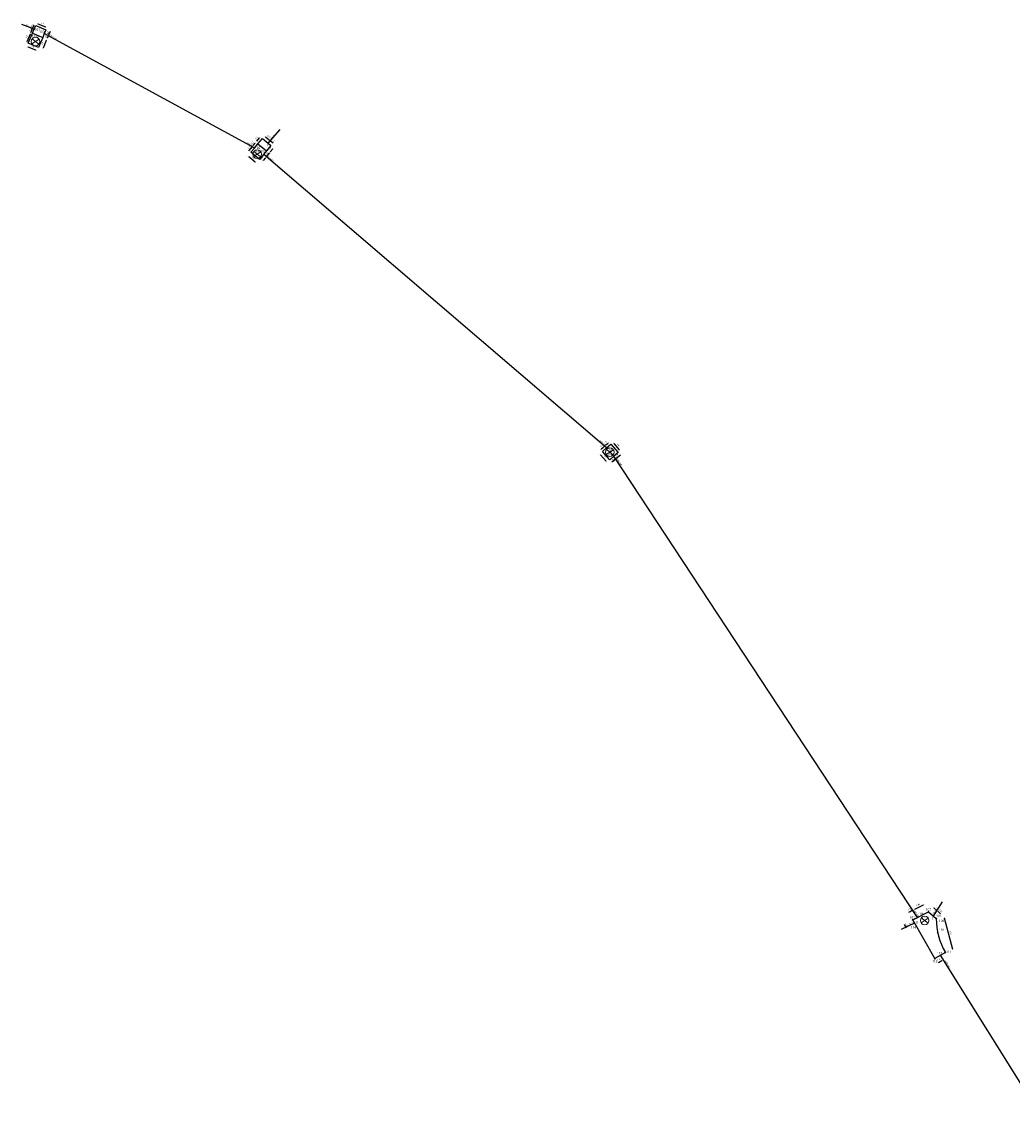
# Model space of a CAD drawing. Extents: x 563335 to 563800, y 5936771 to 5937339.
# Tile 7 of 9: x 563335 to 563406, y 5937260 to 5937339. Entities that reach past the tile are written whole.
import ezdxf

# ---------------------------------------------------------------- set-up
doc = ezdxf.new("R2010")
doc.units = 0
for name, color, linetype in [('Achsen_M', 32, 'Continuous'), ('Bauwerke', 250, 'Continuous'), ('bemaßung', 252, 'Continuous'), ('beschriftung layout', 7, 'Continuous')]:
    doc.layers.add(name, color=color, linetype=linetype)
for name, color, linetype, lineweight in [('VERM_Punkt_Nr', 7, 'Continuous', 25), ('VERM_Siel_Symbol', 7, 'Continuous', 18), ('VERM_Topo_Symbol', 7, 'Continuous', 18)]:
    doc.layers.add(name, color=color, linetype=linetype, lineweight=lineweight)
doc.styles.add('Segoe UI', font='segoeui.ttf', dxfattribs={"height": 12})
doc.styles.get("Standard").update_dxf_attribs({"font": 'swissc.ttf'})
doc.styles.add('VERM_ARIAL', font='arial.ttf', dxfattribs={"width": 0.875, "height": 1.6})
doc.dimstyles.new('Beschriftung', dxfattribs={"dimscale": 0, "dimtxt": 0.1, "dimasz": 0.1, "dimexe": 1.25, "dimexo": 0.625, "dimgap": 0.1, "dimtad": 1, "dimtxsty": 'Standard', "dimcen": 0.25, "dimse1": 1, "dimse2": 1, "dimadec": 0, "dimazin": 0, "dimtfac": 1, "dimtmove": 1, "dimatfit": 3, "dimfxl": 1, "dimarcsym": 0})

# ---------------------------------------------------------------- blocks, each defined once
blk = doc.blocks.new('2LTG')
at = {"linetype": 'ByBlock', "lineweight": -2, "ltscale": 0.8}
h = blk.add_hatch(color=0, dxfattribs=at)
edge = h.paths.add_edge_path()
edge.add_arc((0, 0), 0.3, 0, 360)
at = {"color": 0, "linetype": 'ByBlock', "lineweight": -2}
blk.add_circle((0, 0), 0.3, dxfattribs=at)
blk.add_point((0, 0), dxfattribs=at)
blk.add_point((0, 0), dxfattribs=at)
at = {"layer": 'VERM_Punkt_Nr', "color": 0, "style": 'VERM_ARIAL', "width": 0.875}
blk.add_attdef('PNR', (1.17, 1.35), '', height=1.6, dxfattribs=at)
blk = doc.blocks.new('3ALL_PKT')
at = {"linetype": 'ByBlock', "lineweight": -2, "ltscale": 0.8}
h = blk.add_hatch(color=0, dxfattribs=at)
edge = h.paths.add_edge_path()
edge.add_arc((0, 0), 0.3, 0, 360)
at = {"color": 0, "linetype": 'ByBlock', "lineweight": -2}
blk.add_circle((0, 0), 0.3, dxfattribs=at)
blk.add_point((0, 0), dxfattribs=at)
blk.add_point((0, 0), dxfattribs=at)
at = {"layer": 'VERM_Punkt_Nr', "color": 0, "style": 'VERM_ARIAL', "width": 0.875}
blk.add_attdef('PNR', (1.01, 1.36), '', height=1.6, dxfattribs=at)
blk = doc.blocks.new('2DECKEL')
at = {"color": 0, "linetype": 'ByBlock', "lineweight": -2}
for p, q in [((-2.6, -1.69), (2.6, 1.69)), ((2.41, -1.95), (-2.41, 1.95))]:
    blk.add_line(p, q, dxfattribs=at)
blk.add_circle((0, 0), 3.1, dxfattribs=at)
at = {"layer": 'VERM_Punkt_Nr', "color": 0, "style": 'VERM_ARIAL', "width": 0.875}
blk.add_attdef('PNR', (4.07, 1.38), '', height=1.6, dxfattribs=at)
blk = doc.blocks.new('*D12')
at = {"layer": 'bemaßung', "color": 0, "lineweight": -2, "transparency": 16777216}
blk.add_line((563335.287, 5937338.053), (563335.52, 5937338.606), dxfattribs=at)
at = {"layer": 'bemaßung', "color": 0, "transparency": 16777216}
for points in [[(563335.505, 5937338.612), (563335.535, 5937338.599), (563335.559, 5937338.698)], [(563335.272, 5937338.059), (563335.303, 5937338.046), (563335.249, 5937337.961)]]:
    blk.add_solid(points, dxfattribs=at)
at = {"layer": 'Defpoints', "color": 0, "transparency": 16777216}
for p in [(563335.559, 5937338.698), (563335.673, 5937338.65, 10.636), (563335.362, 5937337.913, 10.636)]:
    blk.add_point(p, dxfattribs=at)
at = {"layer": 'bemaßung', "color": 0, "transparency": 16777216, "insert": (563335.256, 5937338.391), "char_height": 0.1, "attachment_point": 5, "rotation": 67.17882}
blk.add_mtext('0,8', dxfattribs=at)
blk = doc.blocks.new('*D15')
at = {"layer": 'bemaßung', "color": 0, "lineweight": -2, "transparency": 16777216}
blk.add_line((563336.065, 5937339.325), (563336.618, 5937339.093), dxfattribs=at)
at = {"layer": 'bemaßung', "color": 0, "transparency": 16777216}
for points in [[(563336.072, 5937339.341), (563336.059, 5937339.31), (563335.973, 5937339.364)], [(563336.625, 5937339.108), (563336.612, 5937339.077), (563336.71, 5937339.054)]]:
    blk.add_solid(points, dxfattribs=at)
at = {"layer": 'Defpoints', "color": 0, "transparency": 16777216}
for p in [(563335.905, 5937339.203, 10.636), (563336.643, 5937338.893, 10.636), (563336.71, 5937339.054)]:
    blk.add_point(p, dxfattribs=at)
at = {"layer": 'bemaßung', "color": 0, "transparency": 16777216, "insert": (563336.404, 5937339.356), "char_height": 0.1, "attachment_point": 5, "rotation": 337.17882}
blk.add_mtext('0,8', dxfattribs=at)
blk = doc.blocks.new('*D18')
at = {"layer": 'bemaßung', "color": 0, "lineweight": -2, "transparency": 16777216}
blk.add_line((563336.667, 5937338.123), (563336.434, 5937337.57), dxfattribs=at)
at = {"layer": 'bemaßung', "color": 0, "transparency": 16777216}
for points in [[(563336.419, 5937337.577), (563336.45, 5937337.564), (563336.396, 5937337.478)], [(563336.652, 5937338.13), (563336.682, 5937338.117), (563336.706, 5937338.215)]]:
    blk.add_solid(points, dxfattribs=at)
at = {"layer": 'Defpoints', "color": 0, "transparency": 16777216}
for p in [(563336.41, 5937338.34, 10.636), (563336.1, 5937337.602, 10.636), (563336.396, 5937337.478)]:
    blk.add_point(p, dxfattribs=at)
at = {"layer": 'bemaßung', "color": 0, "transparency": 16777216, "insert": (563336.403, 5937337.909), "char_height": 0.1, "attachment_point": 5, "rotation": 67.17882}
blk.add_mtext('0,8', dxfattribs=at)
blk = doc.blocks.new('*D19')
at = {"layer": 'bemaßung', "color": 0, "lineweight": -2, "transparency": 16777216}
blk.add_line((563335.909, 5937337.408), (563335.356, 5937337.641), dxfattribs=at)
at = {"layer": 'bemaßung', "color": 0, "transparency": 16777216}
for points in [[(563335.363, 5937337.656), (563335.35, 5937337.625), (563335.264, 5937337.679)], [(563335.916, 5937337.423), (563335.903, 5937337.393), (563336.002, 5937337.369)]]:
    blk.add_solid(points, dxfattribs=at)
at = {"layer": 'Defpoints', "color": 0, "transparency": 16777216}
for p in [(563335.264, 5937337.679), (563335.362, 5937337.913, 10.636), (563336.1, 5937337.602, 10.636)]:
    blk.add_point(p, dxfattribs=at)
at = {"layer": 'bemaßung', "color": 0, "transparency": 16777216, "insert": (563335.695, 5937337.672), "char_height": 0.1, "attachment_point": 5, "rotation": 337.17882}
blk.add_mtext('0,8', dxfattribs=at)
blk = doc.blocks.new('*D20')
at = {"layer": 'bemaßung', "color": 0, "lineweight": -2, "transparency": 16777216}
blk.add_line((563351.729, 5937329.333), (563351.267, 5937329.716), dxfattribs=at)
at = {"layer": 'bemaßung', "color": 0, "transparency": 16777216}
for points in [[(563351.278, 5937329.729), (563351.257, 5937329.703), (563351.191, 5937329.78)], [(563351.74, 5937329.346), (563351.719, 5937329.32), (563351.806, 5937329.269)]]:
    blk.add_solid(points, dxfattribs=at)
at = {"layer": 'Defpoints', "color": 0, "transparency": 16777216}
for p in [(563351.191, 5937329.78), (563351.415, 5937330.051, 10.666), (563352.031, 5937329.54, 10.666)]:
    blk.add_point(p, dxfattribs=at)
at = {"layer": 'bemaßung', "color": 0, "transparency": 16777216, "insert": (563351.6, 5937329.648), "char_height": 0.1, "attachment_point": 5, "rotation": 320.30511}
blk.add_mtext('0,8', dxfattribs=at)
blk = doc.blocks.new('*D21')
at = {"layer": 'bemaßung', "color": 0, "lineweight": -2, "transparency": 16777216}
blk.add_line((563352.463, 5937329.661), (563352.291, 5937329.454), dxfattribs=at)
at = {"layer": 'bemaßung', "color": 0, "transparency": 16777216}
for points in [[(563352.45, 5937329.672), (563352.476, 5937329.651), (563352.527, 5937329.738)], [(563352.278, 5937329.464), (563352.304, 5937329.443), (563352.227, 5937329.377)]]:
    blk.add_solid(points, dxfattribs=at)
at = {"layer": 'Defpoints', "color": 0, "transparency": 16777216}
for p in [(563352.331, 5937329.901, 10.666), (563352.031, 5937329.54, 10.666), (563352.227, 5937329.377)]:
    blk.add_point(p, dxfattribs=at)
at = {"layer": 'bemaßung', "color": 0, "transparency": 16777216, "insert": (563352.254, 5937329.66), "char_height": 0.1, "attachment_point": 5, "rotation": 50.30511}
blk.add_mtext('0,47', dxfattribs=at)
blk = doc.blocks.new('*D23')
at = {"layer": 'bemaßung', "color": 0, "lineweight": -2, "transparency": 16777216}
blk.add_line((563352.99, 5937330.303), (563352.811, 5937330.088), dxfattribs=at)
at = {"layer": 'bemaßung', "color": 0, "transparency": 16777216}
for points in [[(563352.977, 5937330.314), (563353.002, 5937330.292), (563353.054, 5937330.38)], [(563352.798, 5937330.098), (563352.824, 5937330.077), (563352.747, 5937330.011)]]:
    blk.add_solid(points, dxfattribs=at)
at = {"layer": 'Defpoints', "color": 0, "transparency": 16777216}
for p in [(563352.861, 5937330.54, 10.666), (563352.554, 5937330.171, 10.666), (563352.747, 5937330.011)]:
    blk.add_point(p, dxfattribs=at)
at = {"layer": 'bemaßung', "color": 0, "transparency": 16777216, "insert": (563352.777, 5937330.298), "char_height": 0.1, "attachment_point": 5, "rotation": 50.30511}
blk.add_mtext('0,48', dxfattribs=at)
blk = doc.blocks.new('*D25')
at = {"layer": 'bemaßung', "color": 0, "lineweight": -2, "transparency": 16777216}
blk.add_line((563352.474, 5937331.169), (563352.743, 5937330.946), dxfattribs=at)
at = {"layer": 'bemaßung', "color": 0, "transparency": 16777216}
for points in [[(563352.484, 5937331.182), (563352.463, 5937331.157), (563352.397, 5937331.233)], [(563352.754, 5937330.959), (563352.732, 5937330.933), (563352.82, 5937330.882)]]:
    blk.add_solid(points, dxfattribs=at)
at = {"layer": 'Defpoints', "color": 0, "transparency": 16777216}
for p in [(563352.245, 5937331.051, 10.666), (563352.669, 5937330.7, 10.666), (563352.82, 5937330.882)]:
    blk.add_point(p, dxfattribs=at)
at = {"layer": 'bemaßung', "color": 0, "transparency": 16777216, "insert": (563352.71, 5937331.181), "char_height": 0.1, "attachment_point": 5, "rotation": 320.30511}
blk.add_mtext('0,55', dxfattribs=at)
blk = doc.blocks.new('*D26')
at = {"layer": 'bemaßung', "color": 0, "lineweight": -2, "transparency": 16777216}
blk.add_line((563351.85, 5937330.859), (563352.041, 5937331.09), dxfattribs=at)
at = {"layer": 'bemaßung', "color": 0, "transparency": 16777216}
for points in [[(563352.028, 5937331.101), (563352.054, 5937331.08), (563352.105, 5937331.167)], [(563351.837, 5937330.87), (563351.863, 5937330.849), (563351.786, 5937330.783)]]:
    blk.add_solid(points, dxfattribs=at)
at = {"layer": 'Defpoints', "color": 0, "transparency": 16777216}
for p in [(563352.105, 5937331.167), (563351.926, 5937330.666, 10.666), (563352.245, 5937331.051, 10.666)]:
    blk.add_point(p, dxfattribs=at)
at = {"layer": 'bemaßung', "color": 0, "transparency": 16777216, "insert": (563351.823, 5937331.077), "char_height": 0.1, "attachment_point": 5, "rotation": 50.30511}
blk.add_mtext('0,5', dxfattribs=at)
blk = doc.blocks.new('*D27')
at = {"layer": 'bemaßung', "color": 0, "lineweight": -2, "transparency": 16777216}
blk.add_line((563351.592, 5937330.554), (563351.719, 5937330.708), dxfattribs=at)
at = {"layer": 'bemaßung', "color": 0, "transparency": 16777216}
for points in [[(563351.579, 5937330.565), (563351.604, 5937330.543), (563351.528, 5937330.477)], [(563351.706, 5937330.718), (563351.732, 5937330.697), (563351.783, 5937330.785)]]:
    blk.add_solid(points, dxfattribs=at)
at = {"layer": 'Defpoints', "color": 0, "transparency": 16777216}
for p in [(563351.783, 5937330.785), (563351.926, 5937330.666, 10.666), (563351.671, 5937330.358, 10.666)]:
    blk.add_point(p, dxfattribs=at)
at = {"layer": 'bemaßung', "color": 0, "transparency": 16777216, "insert": (563351.532, 5937330.733), "char_height": 0.1, "attachment_point": 5, "rotation": 50.30511}
blk.add_mtext('0,4', dxfattribs=at)
blk = doc.blocks.new('*D30')
at = {"layer": 'bemaßung', "color": 0, "lineweight": -2, "transparency": 16777216}
blk.add_line((563377.017, 5937308.953), (563377.168, 5937309.085), dxfattribs=at)
at = {"layer": 'bemaßung', "color": 0, "transparency": 16777216}
for points in [[(563377.157, 5937309.097), (563377.179, 5937309.072), (563377.243, 5937309.151)], [(563377.006, 5937308.966), (563377.028, 5937308.941), (563376.942, 5937308.887)]]:
    blk.add_solid(points, dxfattribs=at)
at = {"layer": 'Defpoints', "color": 0, "transparency": 16777216}
for p in [(563377.243, 5937309.151), (563377.062, 5937308.75), (563377.363, 5937309.014)]:
    blk.add_point(p, dxfattribs=at)
at = {"layer": 'bemaßung', "color": 0, "transparency": 16777216, "insert": (563376.987, 5937309.139), "char_height": 0.1, "attachment_point": 5, "rotation": 41.19536}
blk.add_mtext('0,4', dxfattribs=at)
blk = doc.blocks.new('*D31')
at = {"layer": 'bemaßung', "color": 0, "lineweight": -2, "transparency": 16777216}
blk.add_line((563377.571, 5937309.063), (563377.966, 5937308.611), dxfattribs=at)
at = {"layer": 'bemaßung', "color": 0, "transparency": 16777216}
for points in [[(563377.583, 5937309.074), (563377.558, 5937309.052), (563377.505, 5937309.138)], [(563377.978, 5937308.622), (563377.953, 5937308.6), (563378.032, 5937308.536)]]:
    blk.add_solid(points, dxfattribs=at)
at = {"layer": 'Defpoints', "color": 0, "transparency": 16777216}
for p in [(563377.363, 5937309.014), (563377.89, 5937308.412), (563378.032, 5937308.536)]:
    blk.add_point(p, dxfattribs=at)
at = {"layer": 'bemaßung', "color": 0, "transparency": 16777216, "insert": (563377.888, 5937308.942), "char_height": 0.1, "attachment_point": 5, "rotation": 311.19537}
blk.add_mtext('0,8', dxfattribs=at)
blk = doc.blocks.new('*D34')
at = {"layer": 'bemaßung', "color": 0, "lineweight": -2, "transparency": 16777216}
blk.add_line((563377.018, 5937307.781), (563376.623, 5937308.233), dxfattribs=at)
at = {"layer": 'bemaßung', "color": 0, "transparency": 16777216}
for points in [[(563376.635, 5937308.244), (563376.61, 5937308.222), (563376.557, 5937308.308)], [(563377.03, 5937307.792), (563377.005, 5937307.771), (563377.084, 5937307.706)]]:
    blk.add_solid(points, dxfattribs=at)
at = {"layer": 'Defpoints', "color": 0, "transparency": 16777216}
for p in [(563376.557, 5937308.308), (563376.761, 5937308.487), (563377.288, 5937307.885)]:
    blk.add_point(p, dxfattribs=at)
at = {"layer": 'bemaßung', "color": 0, "transparency": 16777216, "insert": (563376.941, 5937308.113), "char_height": 0.1, "attachment_point": 5, "rotation": 311.19537}
blk.add_mtext('0,8', dxfattribs=at)
blk = doc.blocks.new('*D41')
at = {"layer": 'bemaßung', "color": 0, "lineweight": -2, "transparency": 16777216}
blk.add_line((563400.655, 5937275.577), (563400.86, 5937275.398), dxfattribs=at)
at = {"layer": 'bemaßung', "color": 0, "transparency": 16777216}
for points in [[(563400.666, 5937275.589), (563400.644, 5937275.564), (563400.579, 5937275.643)], [(563400.871, 5937275.411), (563400.849, 5937275.386), (563400.935, 5937275.332)]]:
    blk.add_solid(points, dxfattribs=at)
at = {"layer": 'Defpoints', "color": 0, "transparency": 16777216}
for p in [(563400.272, 5937275.291, 10.639), (563400.935, 5937275.332), (563400.628, 5937274.98, 10.633)]:
    blk.add_point(p, dxfattribs=at)
at = {"layer": 'bemaßung', "color": 0, "transparency": 16777216, "insert": (563400.862, 5937275.608), "char_height": 0.1, "attachment_point": 5, "rotation": 318.88103}
blk.add_mtext('0,47', dxfattribs=at)
blk = doc.blocks.new('*D43')
at = {"layer": 'bemaßung', "color": 0, "lineweight": -2, "transparency": 16777216}
blk.add_line((563400.996, 5937271.648), (563401.234, 5937271.785), dxfattribs=at)
at = {"layer": 'bemaßung', "color": 0, "transparency": 16777216}
for points in [[(563400.988, 5937271.662), (563401.004, 5937271.633), (563400.909, 5937271.598)], [(563401.225, 5937271.8), (563401.242, 5937271.771), (563401.32, 5937271.835)]]:
    blk.add_solid(points, dxfattribs=at)
at = {"layer": 'Defpoints', "color": 0, "transparency": 16777216}
for p in [(563400.724, 5937271.919, 10.551), (563401.134, 5937272.156, 10.558), (563401.32, 5937271.835)]:
    blk.add_point(p, dxfattribs=at)
at = {"layer": 'bemaßung', "color": 0, "transparency": 16777216, "insert": (563401.035, 5937271.855), "char_height": 0.1, "attachment_point": 5, "rotation": 30.04689}
blk.add_mtext('0,47', dxfattribs=at)
blk = doc.blocks.new('*D48')
at = {"layer": 'bemaßung', "color": 0, "lineweight": -2, "transparency": 16777216}
blk.add_line((563399.286, 5937275.487), (563399.902, 5937275.8), dxfattribs=at)
at = {"layer": 'bemaßung', "color": 0, "transparency": 16777216}
for points in [[(563399.895, 5937275.814), (563399.91, 5937275.785), (563399.992, 5937275.845)], [(563399.278, 5937275.502), (563399.294, 5937275.473), (563399.197, 5937275.442)]]:
    blk.add_solid(points, dxfattribs=at)
at = {"layer": 'Defpoints', "color": 0, "transparency": 16777216}
for p in [(563399.992, 5937275.845), (563400.272, 5937275.291, 10.639), (563399.477, 5937274.888, 10.643)]:
    blk.add_point(p, dxfattribs=at)
at = {"layer": 'bemaßung', "color": 0, "transparency": 16777216, "insert": (563399.522, 5937275.786), "char_height": 0.1, "attachment_point": 5, "rotation": 26.85394}
blk.add_mtext('0,89', dxfattribs=at)
blk = doc.blocks.new('*D49')
at = {"layer": 'bemaßung', "color": 0, "lineweight": -2, "transparency": 16777216}
blk.add_line((563401.396, 5937274.851), (563401.996, 5937272.598), dxfattribs=at)
at = {"layer": 'bemaßung', "color": 0, "transparency": 16777216}
for points in [[(563401.412, 5937274.855), (563401.38, 5937274.847), (563401.37, 5937274.948)], [(563402.012, 5937272.602), (563401.98, 5937272.594), (563402.022, 5937272.501)]]:
    blk.add_solid(points, dxfattribs=at)
at = {"layer": 'Defpoints', "color": 0, "transparency": 16777216}
for p in [(563400.83, 5937274.804, 10.629), (563401.482, 5937272.357, 10.629), (563402.022, 5937272.501)]:
    blk.add_point(p, dxfattribs=at)
at = {"layer": 'bemaßung', "color": 0, "transparency": 16777216, "insert": (563401.851, 5937273.766), "char_height": 0.1, "attachment_point": 5, "rotation": 284.91589}
blk.add_mtext('2,53', dxfattribs=at)

msp = doc.modelspace()

# ---------------------------------------------------------------- linework, layer by layer
at = {"layer": 'Achsen_M'}
for p, q in [((563335.791, 5937338.938, 10.646), (563334.912, 5937339.274)), ((563351.652, 5937330.367, 10.662), (563336.526, 5937338.616, 10.636)), ((563352.669, 5937330.7, 10.666), (563353.529, 5937331.692)), ((563377.056, 5937308.745, 10.545), (563352.348, 5937329.892, 10.666)), ((563399.477, 5937274.888, 10.643), (563377.584, 5937308.144, 10.544)), ((563400.628, 5937274.98, 10.633), (563401.282, 5937276.023)), ((563399.264, 5937274.478, 10.987), (563398.291, 5937274.018)), ((563408.471, 5937260.42, 10.572), (563401.134, 5937272.156, 10.558))]:
    msp.add_line(p, q, dxfattribs=at)
at = {"layer": 'Bauwerke'}
for p, q in [((563335.789, 5937338.927, 10.636), (563335.905, 5937339.203, 10.636)), ((563335.905, 5937339.203, 10.636), (563336.643, 5937338.893, 10.636)), ((563335.362, 5937337.913, 10.636), (563335.673, 5937338.65, 10.636)), ((563335.673, 5937338.65, 10.636), (563335.789, 5937338.927, 10.636)), ((563335.673, 5937338.65, 10.636), (563336.41, 5937338.34, 10.636)), ((563336.41, 5937338.34, 10.636), (563336.1, 5937337.602, 10.636)), ((563336.526, 5937338.616, 10.636), (563336.41, 5937338.34, 10.636)), ((563336.643, 5937338.893, 10.636), (563336.526, 5937338.616, 10.636)), ((563336.1, 5937337.602, 10.636), (563335.362, 5937337.913, 10.636)), ((563351.671, 5937330.358, 10.666), (563351.926, 5937330.666, 10.666)), ((563351.926, 5937330.666, 10.666), (563352.245, 5937331.051, 10.666)), ((563351.926, 5937330.666, 10.666), (563352.554, 5937330.171, 10.666)), ((563352.245, 5937331.051, 10.666), (563352.669, 5937330.7, 10.666)), ((563352.861, 5937330.54, 10.666), (563352.554, 5937330.171, 10.666)), ((563352.669, 5937330.7, 10.666), (563352.861, 5937330.54, 10.666)), ((563351.415, 5937330.051, 10.666), (563351.671, 5937330.358, 10.666)), ((563352.031, 5937329.54, 10.666), (563351.415, 5937330.051, 10.666)), ((563352.331, 5937329.901, 10.666), (563352.031, 5937329.54, 10.666)), ((563352.554, 5937330.171, 10.666), (563352.331, 5937329.901, 10.666)), ((563376.761, 5937308.487), (563377.062, 5937308.75)), ((563377.288, 5937307.885), (563376.761, 5937308.487)), ((563377.062, 5937308.75), (563377.363, 5937309.014)), ((563377.363, 5937309.014), (563377.89, 5937308.412)), ((563377.89, 5937308.412), (563377.589, 5937308.148)), ((563377.589, 5937308.148), (563377.288, 5937307.885)), ((563399.13, 5937274.712, 10.649), (563400.272, 5937275.291, 10.639)), ((563400.272, 5937275.291, 10.639), (563400.83, 5937274.804, 10.629)), ((563400.724, 5937271.919, 10.551), (563399.13, 5937274.712, 10.649)), ((563401.482, 5937272.357, 10.629), (563400.724, 5937271.919, 10.551))]:
    msp.add_line(p, q, dxfattribs=at)
msp.add_arc((563405.501, 5937274.738, 10.629), 4.671, 179.19252, 210.63927, dxfattribs=at)
at = {"layer": 'bemaßung'}
for p, q in [((563335.675, 5937338.975), (563335.791, 5937339.251)), ((563335.752, 5937339.159), (563335.714, 5937339.067)), ((563335.715, 5937339.066), (563335.754, 5937339.158)), ((563335.56, 5937338.698), (563335.676, 5937338.974)), ((563335.636, 5937338.883), (563335.597, 5937338.79)), ((563335.599, 5937338.79), (563335.638, 5937338.882)), ((563336.744, 5937338.304), (563336.782, 5937338.396)), ((563336.786, 5937338.399), (563336.747, 5937338.306)), ((563336.941, 5937338.767), (563336.825, 5937338.491)), ((563336.861, 5937338.584), (563336.9, 5937338.676)), ((563336.903, 5937338.675), (563336.864, 5937338.583)), ((563351.274, 5937330.167), (563351.53, 5937330.475)), ((563351.466, 5937330.398), (563351.402, 5937330.321)), ((563352.823, 5937330.885), (563353.015, 5937330.726)), ((563352.938, 5937330.79), (563352.861, 5937330.854)), ((563352.9, 5937330.822), (563352.977, 5937330.758)), ((563351.338, 5937330.244), (563351.402, 5937330.321)), ((563352.751, 5937330.008), (563352.527, 5937329.738)), ((563352.59, 5937329.814), (563352.654, 5937329.891)), ((563352.687, 5937329.931), (563352.623, 5937329.854)), ((563376.642, 5937308.622), (563376.943, 5937308.886)), ((563376.718, 5937308.688), (563376.793, 5937308.754)), ((563376.868, 5937308.82), (563376.793, 5937308.754)), ((563377.749, 5937307.965), (563377.448, 5937307.701)), ((563377.524, 5937307.767), (563377.599, 5937307.833)), ((563377.675, 5937307.898), (563377.6, 5937307.832)), ((563378.051, 5937308.228), (563377.75, 5937307.964)), ((563377.833, 5937308.037), (563377.908, 5937308.103)), ((563377.976, 5937308.162), (563377.9, 5937308.096)), ((563398.849, 5937275.267), (563399.196, 5937275.443)), ((563398.939, 5937275.312), (563399.028, 5937275.358)), ((563399.107, 5937275.398), (563399.018, 5937275.353)), ((563400.936, 5937275.328), (563401.137, 5937275.15)), ((563401.062, 5937275.216), (563400.987, 5937275.282)), ((563401.01, 5937275.262), (563401.085, 5937275.195)), ((563398.523, 5937274.366), (563398.657, 5937274.132)), ((563398.573, 5937274.279), (563398.622, 5937274.193))]:
    msp.add_line(p, q, dxfattribs=at)
for points in [[(563335.7, 5937339.073), (563335.73, 5937339.06), (563335.676, 5937338.974)], [(563335.768, 5937339.153), (563335.737, 5937339.166), (563335.791, 5937339.251)], [(563335.614, 5937338.783), (563335.583, 5937338.796), (563335.56, 5937338.698)], [(563335.621, 5937338.889), (563335.651, 5937338.876), (563335.675, 5937338.975)], [(563336.759, 5937338.298), (563336.728, 5937338.311), (563336.705, 5937338.212)], [(563336.771, 5937338.405), (563336.802, 5937338.392), (563336.825, 5937338.491)], [(563336.846, 5937338.59), (563336.877, 5937338.577), (563336.823, 5937338.492)], [(563336.918, 5937338.669), (563336.887, 5937338.682), (563336.941, 5937338.767)], [(563351.479, 5937330.388), (563351.453, 5937330.409), (563351.53, 5937330.475)], [(563352.889, 5937330.809), (563352.91, 5937330.834), (563352.823, 5937330.885)], [(563352.928, 5937330.777), (563352.949, 5937330.802), (563353.015, 5937330.726)], [(563351.351, 5937330.234), (563351.325, 5937330.255), (563351.274, 5937330.167)], [(563352.603, 5937329.804), (563352.577, 5937329.825), (563352.526, 5937329.737)], [(563352.699, 5937329.92), (563352.674, 5937329.941), (563352.751, 5937330.008)], [(563376.729, 5937308.676), (563376.707, 5937308.701), (563376.642, 5937308.622)], [(563376.879, 5937308.807), (563376.857, 5937308.832), (563376.943, 5937308.886)], [(563377.535, 5937307.755), (563377.513, 5937307.78), (563377.448, 5937307.701)], [(563377.686, 5937307.885), (563377.664, 5937307.91), (563377.75, 5937307.964)], [(563377.844, 5937308.024), (563377.822, 5937308.049), (563377.757, 5937307.971)], [(563377.987, 5937308.149), (563377.965, 5937308.174), (563378.051, 5937308.228)], [(563398.946, 5937275.298), (563398.931, 5937275.327), (563398.849, 5937275.267)], [(563399.115, 5937275.383), (563399.1, 5937275.413), (563399.196, 5937275.443)], [(563400.999, 5937275.249), (563401.021, 5937275.274), (563400.936, 5937275.328)], [(563401.051, 5937275.204), (563401.073, 5937275.229), (563401.137, 5937275.15)], [(563398.558, 5937274.271), (563398.587, 5937274.288), (563398.523, 5937274.366)], [(563398.593, 5937274.211), (563398.622, 5937274.227), (563398.657, 5937274.132)]]:
    msp.add_solid(points, dxfattribs=at)
at = {"layer": 'VERM_Siel_Symbol'}
for p in [(563335.791, 5937338.938, 10.646), (563336.526, 5937338.616, 10.636), (563335.887, 5937338.036, 10.693), (563351.652, 5937330.367, 10.662), (563351.867, 5937329.924, 10.662), (563352.348, 5937329.892, 10.666), (563377.286, 5937308.439, 10.548), (563377.359, 5937308.485, 10.543), (563399.23, 5937274.462, 10.602), (563399.472, 5937274.897, 10.643), (563399.99, 5937274.665, 10.624), (563400.629, 5937274.982, 10.615), (563401.141, 5937272.146, 10.558)]:
    msp.add_point(p, dxfattribs=at)
at = {"layer": 'VERM_Topo_Symbol'}
for p in [(563400.272, 5937275.291, 10.639), (563399.13, 5937274.712, 10.649), (563400.83, 5937274.804, 10.629), (563400.927, 5937273.787, 10.623), (563400.724, 5937271.919, 10.551), (563401.482, 5937272.357, 10.593)]:
    msp.add_point(p, dxfattribs=at)

# ---------------------------------------------------------------- block references
at = {"layer": 'VERM_Siel_Symbol'}
ref = msp.add_blockref('2DECKEL', (563335.887, 5937338.036, 10.693), dxfattribs=dict(at, xscale=0.1, yscale=0.1, zscale=0.1))
ref.add_attrib('PNR', '1139', (563335.622, 5937338.352, 10.693), dxfattribs={"layer": 'VERM_Punkt_Nr', "color": 0, "height": 0.16, "style": 'Segoe UI', "width": 0.875})
ref = msp.add_blockref('2LTG', (563335.791, 5937338.938, 10.646), dxfattribs=dict(at, xscale=0.1, yscale=0.1, zscale=0.1))
ref.add_attrib('PNR', '101', (563335.84, 5937338.822, 10.646), dxfattribs={"layer": 'VERM_Punkt_Nr', "color": 0, "height": 0.16, "style": 'Segoe UI', "width": 0.875})
ref = msp.add_blockref('2LTG', (563336.526, 5937338.616, 10.636), dxfattribs=dict(at, xscale=0.1, yscale=0.1, zscale=0.1))
ref.add_attrib('PNR', '100', (563336.163, 5937338.659, 10.636), dxfattribs={"layer": 'VERM_Punkt_Nr', "color": 0, "height": 0.16, "style": 'Segoe UI', "width": 0.875})
ref = msp.add_blockref('2LTG', (563351.652, 5937330.367, 10.662), dxfattribs=dict(at, xscale=0.1, yscale=0.1, zscale=0.1))
ref.add_attrib('PNR', '102', (563351.717, 5937330.289, 10.662), dxfattribs={"layer": 'VERM_Punkt_Nr', "color": 0, "height": 0.16, "style": 'Segoe UI', "width": 0.875})
ref = msp.add_blockref('2DECKEL', (563351.867, 5937329.924, 10.662), dxfattribs=dict(at, xscale=0.1, yscale=0.1, zscale=0.1))
ref.add_attrib('PNR', '1140', (563351.656, 5937330.027, 10.662), dxfattribs={"layer": 'VERM_Punkt_Nr', "color": 0, "height": 0.16, "style": 'Segoe UI', "width": 0.875})
ref = msp.add_blockref('2LTG', (563352.348, 5937329.892, 10.666), dxfattribs=dict(at, xscale=0.1, yscale=0.1, zscale=0.1))
ref.add_attrib('PNR', '103', (563352.116, 5937330.05, 10.666), dxfattribs={"layer": 'VERM_Punkt_Nr', "color": 0, "height": 0.16, "style": 'Segoe UI', "width": 0.875})
ref = msp.add_blockref('2DECKEL', (563377.286, 5937308.439, 10.548), dxfattribs=dict(at, xscale=0.1, yscale=0.1, zscale=0.1))
ref.add_attrib('PNR', '1141', (563377.072, 5937308.544, 10.548), dxfattribs={"layer": 'VERM_Punkt_Nr', "color": 0, "height": 0.16, "style": 'Segoe UI', "width": 0.875})
ref = msp.add_blockref('2LTG', (563377.359, 5937308.485, 10.543), dxfattribs=dict(at, xscale=0.1, yscale=0.1, zscale=0.1))
ref.add_attrib('PNR', '104', (563377.108, 5937308.2, 10.543), dxfattribs={"layer": 'VERM_Punkt_Nr', "color": 0, "height": 0.16, "style": 'Segoe UI', "width": 0.875})
ref = msp.add_blockref('2LTG', (563399.472, 5937274.897, 10.643), dxfattribs=dict(at, xscale=0.1, yscale=0.1, zscale=0.1))
ref.add_attrib('PNR', '106', (563399.539, 5937275.079, 10.643), dxfattribs={"layer": 'VERM_Punkt_Nr', "color": 0, "height": 0.16, "style": 'Segoe UI', "width": 0.875})
ref = msp.add_blockref('2LTG', (563400.629, 5937274.982, 10.615), dxfattribs=dict(at, xscale=0.1, yscale=0.1, zscale=0.1))
ref.add_attrib('PNR', '108', (563400.789, 5937274.936, 10.615), dxfattribs={"layer": 'VERM_Punkt_Nr', "color": 0, "height": 0.16, "style": 'Segoe UI', "width": 0.875})
ref = msp.add_blockref('2LTG', (563399.23, 5937274.462, 10.602), dxfattribs=dict(at, xscale=0.1, yscale=0.1, zscale=0.1))
ref.add_attrib('PNR', '114', (563398.991, 5937274.088, 10.602), dxfattribs={"layer": 'VERM_Punkt_Nr', "color": 0, "height": 0.16, "style": 'Segoe UI', "width": 0.875})
ref = msp.add_blockref('2DECKEL', (563399.99, 5937274.665, 10.624), dxfattribs=dict(at, xscale=0.1, yscale=0.1, zscale=0.1))
ref.add_attrib('PNR', '1142', (563399.798, 5937274.778, 10.624), dxfattribs={"layer": 'VERM_Punkt_Nr', "color": 0, "height": 0.16, "style": 'Segoe UI', "width": 0.875})
ref = msp.add_blockref('2LTG', (563401.141, 5937272.146, 10.558), dxfattribs=dict(at, xscale=0.1, yscale=0.1, zscale=0.1))
ref.add_attrib('PNR', '112', (563400.885, 5937272.235, 10.558), dxfattribs={"layer": 'VERM_Punkt_Nr', "color": 0, "height": 0.16, "style": 'Segoe UI', "width": 0.875})
at = {"layer": 'VERM_Topo_Symbol'}
ref = msp.add_blockref('3ALL_PKT', (563400.272, 5937275.291, 10.639), dxfattribs=dict(at, xscale=0.1, yscale=0.1, zscale=0.1))
ref.add_attrib('PNR', '107', (563400.075, 5937275.377, 10.639), dxfattribs={"layer": 'VERM_Punkt_Nr', "color": 0, "height": 0.16, "style": 'Segoe UI', "width": 0.875})
ref = msp.add_blockref('3ALL_PKT', (563399.13, 5937274.712, 10.649), dxfattribs=dict(at, xscale=0.1, yscale=0.1, zscale=0.1))
ref.add_attrib('PNR', '105', (563398.92, 5937274.807, 10.649), dxfattribs={"layer": 'VERM_Punkt_Nr', "color": 0, "height": 0.16, "style": 'Segoe UI', "width": 0.875})
ref = msp.add_blockref('3ALL_PKT', (563400.83, 5937274.804, 10.629), dxfattribs=dict(at, xscale=0.1, yscale=0.1, zscale=0.1))
ref.add_attrib('PNR', '109', (563401.024, 5937274.56, 10.629), dxfattribs={"layer": 'VERM_Punkt_Nr', "color": 0, "height": 0.16, "style": 'Segoe UI', "width": 0.875})
ref = msp.add_blockref('3ALL_PKT', (563400.927, 5937273.787, 10.623), dxfattribs=dict(at, xscale=0.1, yscale=0.1, zscale=0.1))
ref.add_attrib('PNR', '110', (563401.028, 5937273.923, 10.623), dxfattribs={"layer": 'VERM_Punkt_Nr', "color": 0, "height": 0.16, "style": 'Segoe UI', "width": 0.875})
ref = msp.add_blockref('3ALL_PKT', (563400.724, 5937271.919, 10.551), dxfattribs=dict(at, xscale=0.1, yscale=0.1, zscale=0.1))
ref.add_attrib('PNR', '113', (563400.535, 5937271.653, 10.551), dxfattribs={"layer": 'VERM_Punkt_Nr', "color": 0, "height": 0.16, "style": 'Segoe UI', "width": 0.875})
ref = msp.add_blockref('3ALL_PKT', (563401.482, 5937272.357, 10.593), dxfattribs=dict(at, xscale=0.1, yscale=0.1, zscale=0.1))
ref.add_attrib('PNR', '111', (563401.547, 5937272.342, 10.593), dxfattribs={"layer": 'VERM_Punkt_Nr', "color": 0, "height": 0.16, "style": 'Segoe UI', "width": 0.875})

# ---------------------------------------------------------------- texts
at = {"layer": 'Achsen_M', "char_height": 0.1, "attachment_point": 1}
for s, insert, rotation in [('\\A1;{\\H1x;800/1290}', (563335.236, 5937339.281), 338.66379), ('\\A1;800/1300', (563336.907, 5937338.545), 330.69031), ('\\A1;DN400', (563352.773, 5937330.999), 46.92048), ('\\A1;800/1320', (563351.134, 5937330.79), 332.40006), ('\\A1;800/1300', (563352.647, 5937329.815), 317.7027), ('\\A1;800/1290', (563376.615, 5937309.298), 317.7027), ('\\A1;800/1300', (563377.854, 5937307.979), 304.83996), ('\\A1;800/1300', (563399.277, 5937275.424), 303.95122), ('\\A1;DN500', (563400.555, 5937275.118), 57.26366), ('\\A1;DN300', (563398.836, 5937274.409), 24.73735), ('\\A1;800/1300', (563401.536, 5937271.794), 300.47125)]:
    msp.add_mtext_dynamic_manual_height_columns(s, width=0.6503, gutter_width=12.5, heights=[0], dxfattribs=dict(at, insert=insert, rotation=rotation))
at = {"layer": 'bemaßung', "char_height": 0.1, "attachment_point": 5}
for s, insert, rotation in [('0,3', (563335.674, 5937339.213), 67.17882), ('0,3', (563335.536, 5937338.878), 67.17882), ('0,3', (563336.661, 5937338.395), 67.17882), ('0,3', (563336.766, 5937338.668), 67.17882), ('0,4', (563351.279, 5937330.423), 50.30511), ('0,25', (563353.04, 5937330.883), 320.30511), ('0,35', (563352.579, 5937329.911), 50.30511), ('0,4', (563376.688, 5937308.874), 41.19537), ('0,4', (563377.795, 5937308.216), 41.19536), ('0,4', (563377.494, 5937307.953), 41.19537), ('0,39', (563398.918, 5937275.491), 26.85394), ('0,27', (563401.161, 5937275.357), 318.42833), ('0,27', (563398.691, 5937274.342), 299.69937)]:
    msp.add_mtext(s, dxfattribs=dict(at, insert=insert, rotation=rotation))
at = {"layer": 'beschriftung layout', "char_height": 0.2, "attachment_point": 1}
for s, insert in [('I', (563352.544, 5937330.675)), ('II', (563399.381, 5937274.641)), ('I', (563400.501, 5937274.931))]:
    msp.add_mtext_dynamic_manual_height_columns(s, width=0.36309, gutter_width=12.5, heights=[0], dxfattribs=dict(at, insert=insert))

# ---------------------------------------------------------------- dimensions: what is measured, and where the dimension line sits
at = {"layer": 'bemaßung'}
for p1, p2, distance, picture, middle in [((563335.905, 5937339.203, 10.636), (563336.643, 5937338.893, 10.636), 0.175, '*D15', (563336.404, 5937339.356)), ((563335.362, 5937337.913, 10.636), (563335.673, 5937338.65, 10.636), 0.123, '*D12', (563335.256, 5937338.391)), ((563336.41, 5937338.34, 10.636), (563336.1, 5937337.602, 10.636), 0.321, '*D18', (563336.403, 5937337.909)), ((563336.1, 5937337.602, 10.636), (563335.362, 5937337.913, 10.636), 0.253, '*D19', (563335.695, 5937337.672)), ((563351.926, 5937330.666, 10.666), (563352.245, 5937331.051, 10.666), 0.182, '*D26', (563351.823, 5937331.077)), ((563352.245, 5937331.051, 10.666), (563352.669, 5937330.7, 10.666), 0.237, '*D25', (563352.71, 5937331.181)), ((563351.671, 5937330.358, 10.666), (563351.926, 5937330.666, 10.666), 0.186, '*D27', (563351.532, 5937330.733)), ((563352.861, 5937330.54, 10.666), (563352.554, 5937330.171, 10.666), 0.25, '*D23', (563352.777, 5937330.298)), ((563352.031, 5937329.54, 10.666), (563351.415, 5937330.051, 10.666), 0.352, '*D20', (563351.6, 5937329.648)), ((563352.331, 5937329.901, 10.666), (563352.031, 5937329.54, 10.666), 0.255, '*D21', (563352.254, 5937329.66)), ((563377.062, 5937308.75), (563377.363, 5937309.014), 0.182, '*D30', (563376.987, 5937309.139)), ((563377.363, 5937309.014), (563377.89, 5937308.412), 0.188, '*D31', (563377.888, 5937308.942)), ((563377.288, 5937307.885), (563376.761, 5937308.487), 0.271, '*D34', (563376.941, 5937308.113)), ((563399.477, 5937274.888, 10.643), (563400.272, 5937275.291, 10.639), 0.621, '*D48', (563399.522, 5937275.786)), ((563400.272, 5937275.291, 10.639), (563400.628, 5937274.98, 10.633), 0.467, '*D41', (563400.862, 5937275.608)), ((563400.83, 5937274.804, 10.629), (563401.482, 5937272.357, 10.629), 0.559, '*D49', (563401.851, 5937273.766)), ((563400.724, 5937271.919, 10.551), (563401.134, 5937272.156, 10.558), -0.371, '*D43', (563401.035, 5937271.855))]:
    dim = msp.add_aligned_dim(p1=p1, p2=p2, distance=distance, dimstyle='Beschriftung', dxfattribs=at)
    dim.commit()
    dim.dimension.update_dxf_attribs({"geometry": picture, "text_midpoint": middle})

doc.saveas('drawing.dxf')
